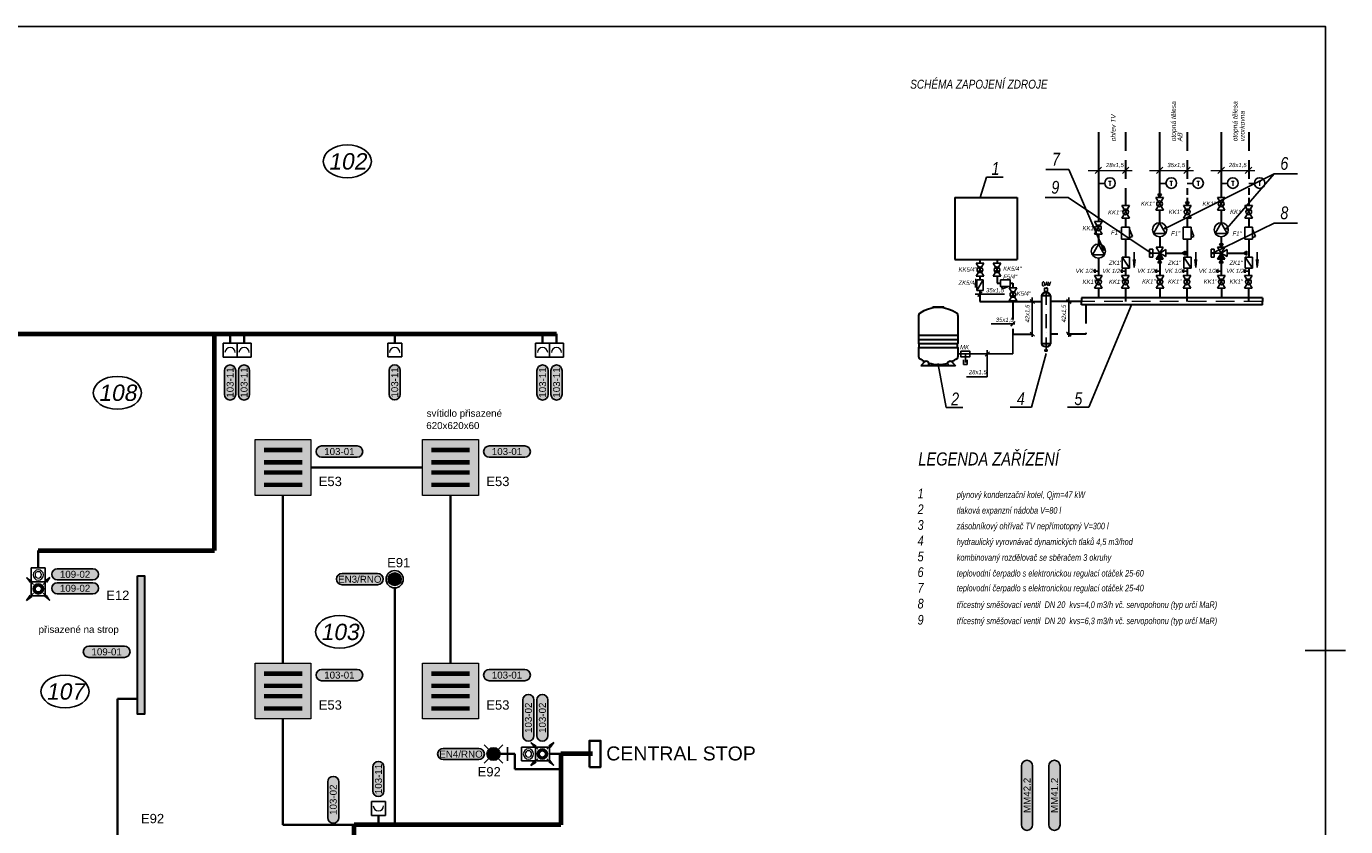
# Model space of a CAD drawing. Extents: x -19864 to 492529, y -84687 to -21221.
# Tile 8 of 34: x 101851 to 116021, y -70544 to -61954. Entities that reach past the tile are written whole.
import ezdxf
from ezdxf.enums import TextEntityAlignment as Align

# ---------------------------------------------------------------- set-up
doc = ezdxf.new("R2010")
doc.units = 0
doc.header["$MEASUREMENT"] = 0
for name, pattern in [('ACAD_ISO04W100', [30, 24, -3, 0, -3]), ('CONTINUA', [0]), ('DASHEDX2', [1.5, 1, -0.5]), ('I-¬ERCHOVANµ', [250, 150, -50, 0, -50])]:
    doc.linetypes.add(name, pattern=pattern)
doc.layers.get('0').update_dxf_attribs({"linetype": 'CONTINUOUS'})
for name, color, linetype in [('__91-Rozpiska', 207, 'CONTINUOUS'), ('__ELEKTRO PAVELKA', 4, 'CONTINUOUS'), ('__Rudá 010', 10, 'CONTINUOUS'), ('__Temná fialová', 195, 'CONTINUOUS'), ('__Zelená', 3, 'CONTINUOUS'), ('__Žlutá', 2, 'CONTINUOUS'), ('SCHEMA', 7, 'CONTINUOUS'), ('UT-popis', 7, 'CONTINUOUS'), ('UT-schema', 7, 'CONTINUOUS'), ('UT_popis', 7, 'CONTINUOUS')]:
    doc.layers.add(name, color=color, linetype=linetype)
for name, color, linetype, true_color in [('__Rudá tmavá', 7, 'CONTINUOUS', 0xdb0000), ('__Temná modrá', 7, 'CONTINUOUS', 0x0000c7), ('__Tyrkysová', 7, 'CONTINUOUS', 0x00d6a1)]:
    doc.layers.add(name, color=color, linetype=linetype, true_color=true_color)
doc.layers.add('MP2000N', color=7, linetype='CONTINUOUS', plot=False)
doc.styles.add('Arial', font='arial.ttf')
doc.styles.add('GENERATED_STYLE_1', font='arial.ttf')
doc.styles.add('INDRA', font='ariali.ttf')
doc.styles.add('ROMANS', font='romans', dxfattribs={"width": 0.8, "height": 1})

# ---------------------------------------------------------------- blocks, each defined once
blk = doc.blocks.new('LEDPASEK08')
at = {"ltscale": 2}
h = blk.add_hatch(color=256, dxfattribs=at)
h.dxf.hatch_style = 1
h.paths.add_polyline_path([(0, -37), (0, 37), (-1484, 37), (-1484, -37)])
at = {"color": 7, "lineweight": 30, "ltscale": 2}
blk.add_lwpolyline([(0, 37), (0, -37), (-1484, -37), (-1484, 37)], close=True, dxfattribs=at)
blk = doc.blocks.new('A2-1ku50')
at = {"layer": '__91-Rozpiska', "linetype": 'Continuous'}
blk.add_line((218, 13750), (-218, 13750), dxfattribs=at)
at = {"layer": 'MP2000N', "color": 6, "linetype": 'Continuous'}
for p, q in [((-27950, 20450), (0, 20450)), ((0, 20450), (0, 0))]:
    blk.add_line(p, q, dxfattribs=at)
blk.add_lwpolyline([(-27950, 20450), (0, 20450), (0, 0), (-27950, 0)], close=True, dxfattribs=at)
blk = doc.blocks.new('A201')
for p, q in [((-75, 250), (75, 250)), ((-75, 100), (-75, 250)), ((75, 250), (75, 100)), ((-75, 100), (75, 100)), ((0, 0), (0, 100))]:
    blk.add_line(p, q)
at = {"color": 7, "lineweight": 13}
blk.add_arc((0, 202.5), 55, 180, 0, dxfattribs=at)
blk = doc.blocks.new('TEXT POPIS 035')
h = blk.add_hatch(color=21)
h.dxf.hatch_style = 2
h.paths.add_polyline_path([(-1281, 600, 1), (-1281, -600), (1281, -600, 1), (1281, 600)])
at = {"color": 7}
for p, q in [((-1281, 600), (1281, 600)), ((-1281, -600), (1281, -600))]:
    blk.add_line(p, q, dxfattribs=at)
at = {"color": 7, "ltscale": 4}
for centre, start, end in [((-1281, 0), 90, 270), ((1281, 0), 270, 90)]:
    blk.add_arc(centre, 600, start, end, dxfattribs=at)
at = {"color": 7, "linetype": 'Continuous', "style": 'GENERATED_STYLE_1'}
blk.add_attdef('TEXT', text='', height=750, dxfattribs=at).set_placement((0, 0), align=Align.MIDDLE)
blk = doc.blocks.new('Svítidlo 4x14W')
at = {"ltscale": 2}
h = blk.add_hatch(color=2, dxfattribs=at)
h.dxf.hatch_style = 1
h.paths.add_polyline_path([(600, 600), (0, 600), (0, 0), (600, 0)])
at = {"color": 7}
for p, q in [((505, 502), (97, 502)), ((505, 492), (97, 492)), ((505, 482), (97, 482)), ((505, 472), (97, 472)), ((505, 370), (97, 370)), ((505, 360), (97, 360)), ((505, 350), (97, 350)), ((505, 340), (97, 340)), ((505, 260), (97, 260)), ((505, 250), (97, 250)), ((505, 240), (97, 240)), ((505, 230), (97, 230)), ((505, 128), (97, 128)), ((505, 118), (97, 118)), ((505, 108), (97, 108)), ((505, 98), (97, 98))]:
    blk.add_line(p, q, dxfattribs=at)
at = {"lineweight": 15}
blk.add_lwpolyline([(0, 600), (600, 600), (600, 0), (0, 0)], close=True, dxfattribs=at)
blk = doc.blocks.new('TLASAM')
for p, q in [((-75, 75), (75, 75)), ((-75, -75), (-75, 75)), ((75, 75), (75, -75)), ((-75, -75), (75, -75))]:
    blk.add_line(p, q)
at = {"color": 7, "lineweight": 13}
blk.add_circle((0, 0), 55, dxfattribs=at)
at = {"color": 7, "lineweight": 5}
blk.add_circle((0, 0), 35, dxfattribs=at)
blk = doc.blocks.new('PPRO')
h = blk.add_hatch(color=256)
edge = h.paths.add_edge_path()
edge.add_arc((0, 0), 55, 0, 360)
edge = h.paths.add_edge_path(flags=16)
edge.add_arc((0, 0), 32.5, 0, 360)
at = {"color": 7, "lineweight": 5}
for p, q in [((-125, 124), (-51, 47)), ((-125, 124), (-87, 68)), ((-125, 124), (-71, 83)), ((125, 124), (51, 47)), ((125, 124), (71, 83)), ((125, 124), (87, 68)), ((-125, -124), (-51, -47)), ((-125, -124), (-87, -68)), ((-125, -124), (-71, -83)), ((125, -124), (51, -47)), ((125, -124), (71, -83)), ((125, -124), (87, -68))]:
    blk.add_line(p, q, dxfattribs=at)
at = {"color": 7, "lineweight": 13}
for radius in [55, 32.5]:
    blk.add_circle((0, 0), radius, dxfattribs=at)
blk = doc.blocks.new('Nouzové svítidlo stropní 102')
at = {"ltscale": 2}
h = blk.add_hatch(color=30, dxfattribs=at)
h.dxf.hatch_style = 1
h.paths.add_polyline_path([(-50, -50), (0, 0), (-50, 50, 0.198912), (-71, 0, 0.198912)])
h.paths.add_polyline_path([(50, 50), (0, 0), (50, -50, 0.198912), (71, 0, 0.198912)])
h = blk.add_hatch(color=2, dxfattribs=at)
h.dxf.hatch_style = 1
h.paths.add_polyline_path([(-50, 50), (0, 0), (50, 50, 0.414214)])
h.paths.add_polyline_path([(-50, -50, 0.414214), (50, -50), (0, 0)])
at = {"color": 7, "lineweight": 13}
for p, q in [((50, 50), (-50, -50)), ((50, -50), (-50, 50))]:
    blk.add_line(p, q, dxfattribs=at)
blk.add_circle((0, 0), 92.4)
blk.add_circle((0, 0), 70.7, dxfattribs=at)
blk = doc.blocks.new('vývod světlo 2')
at = {"true_color": 0xffff33}
h = blk.add_hatch(color=2, dxfattribs=at)
h.dxf.hatch_style = 2
h.paths.add_polyline_path([(-191, 60, 1), (-191, -60), (191, -60, 1), (191, 60)])
at = {"color": 7}
for p, q in [((-191, 60), (191, 60)), ((-191, -60), (191, -60))]:
    blk.add_line(p, q, dxfattribs=at)
at = {"color": 7, "ltscale": 4}
for centre, start, end in [((-191, 0), 90, 270), ((191, 0), 270, 90)]:
    blk.add_arc(centre, 60, start, end, dxfattribs=at)
at = {"color": 7, "linetype": 'Continuous', "style": 'GENERATED_STYLE_1'}
blk.add_attdef('TEXT', text='', height=75, dxfattribs=at).set_placement((0, 0), align=Align.MIDDLE)
blk = doc.blocks.new('Nouzové světlo nástěnné')
at = {"ltscale": 2}
h = blk.add_hatch(color=30, dxfattribs=at)
h.dxf.hatch_style = 1
h.paths.add_polyline_path([(-141, 400, 0.198912), (-100, 300), (0, 400), (-100, 500, 0.198912)])
h.paths.add_polyline_path([(100, 500), (0, 400), (100, 300, 0.198912), (141, 400, 0.198912)])
h = blk.add_hatch(color=2, dxfattribs=at)
h.dxf.hatch_style = 1
h.paths.add_polyline_path([(100, 500, 0.414214), (-100, 500), (0, 400)])
h.paths.add_polyline_path([(0, 400), (-100, 300, 0.198912), (0, 259)])
h.paths.add_polyline_path([(100, 300), (0, 400), (0, 259, 0.198912)])
for p, q in [((-200, 600), (200, 200)), ((-200, 200), (200, 600)), ((0, 0), (0, 400)), ((-150, 100), (150, 100))]:
    blk.add_line(p, q)
at = {"color": 7, "lineweight": 13}
blk.add_circle((0, 400), 141, dxfattribs=at)
blk = doc.blocks.new('TEXT POPIS 075')
h = blk.add_hatch(color=21)
h.dxf.hatch_style = 2
edge = h.paths.add_edge_path()
edge.add_arc((-316, 0), 60, 90, 270)
edge.add_line((-316, -60), (316, -60))
edge.add_arc((316, 0), 60, 270, 450)
edge.add_line((316, 60), (-316, 60))
at = {"color": 7}
for p, q in [((-316, 60), (316, 60)), ((-316, -60), (316, -60))]:
    blk.add_line(p, q, dxfattribs=at)
at = {"color": 7, "ltscale": 4}
for centre, start, end in [((-316, 0), 90, 270), ((316, 0), 270, 90)]:
    blk.add_arc(centre, 60, start, end, dxfattribs=at)
at = {"color": 7, "linetype": 'Continuous', "style": 'GENERATED_STYLE_1'}
blk.add_attdef('TEXT', text='', height=75, dxfattribs=at).set_placement((0, 0), align=Align.MIDDLE)

msp = doc.modelspace()

# ---------------------------------------------------------------- hatches: boundary and pattern name
at = {"layer": 'UT-schema', "linetype": 'ACAD_ISO04W100', "ltscale": 200}
for points in [[(114062, -64454), (114024, -64388), (113986, -64454)], [(114723, -64454), (114685, -64388), (114646, -64454)]]:
    msp.add_hatch(color=7, dxfattribs=at).paths.add_polyline_path(points)

# ---------------------------------------------------------------- linework, layer by layer
at = {"ltscale": 400}
for p, q in [((112165, -63573), (112095, -63790, 0)), ((112342, -63573), (112165, -63573)), ((111731, -66047), (111645, -65583)), ((111908, -66047), (111731, -66047)), ((112418, -66043), (112646, -66043)), ((113035, -66043), (113263, -66043))]:
    msp.add_line(p, q, dxfattribs=at)
at = {"color": 7}
for centre in [(105298, -63403), (102828, -65887), (105216, -68454), (102266, -69094)]:
    msp.add_ellipse(centre, major_axis=(-259, 0), ratio=0.6793, dxfattribs=at)
at = {"layer": '__Temná modrá', "lineweight": 70}
for p, q in [((95282, -65254), (103872, -65254)), ((103872, -65254), (107545, -65254)), ((103872, -67579), (103872, -65254)), ((101979, -67579), (103872, -67579)), ((107592, -69765), (107592, -70524)), ((107932, -69765), (107592, -69765)), ((105372, -74905), (105372, -70524)), ((107592, -70524), (105372, -70524))]:
    msp.add_line(p, q, dxfattribs=at)
at = {"layer": '__Temná modrá', "lineweight": 35}
for p, q in [((104039, -65354), (104039, -65254)), ((104189, -65354), (104189, -65254)), ((105807, -65254), (105807, -65353)), ((107395, -65354), (107395, -65254)), ((107545, -65354), (107545, -65254)), ((104907, -66689), (106107, -66689)), ((104607, -68789), (104607, -66989)), ((106407, -66989), (106407, -68789)), ((101979, -67768), (101979, -67579)), ((105807, -67982), (105807, -70524)), ((103045, -69173), (102828, -69173)), ((102828, -69173), (102828, -70914)), ((104607, -69389), (104607, -70524)), ((106868, -69765), (107098, -69765)), ((107098, -69765), (107098, -69929)), ((107592, -69765), (107468, -69765)), ((107098, -69929), (107592, -69929)), ((105372, -70524), (104607, -70524)), ((105632, -70424), (105632, -70524))]:
    msp.add_line(p, q, dxfattribs=at)
msp.add_lwpolyline([(107898, -69906), (107898, -69623), (108018, -69623), (108018, -69906)], close=True, dxfattribs=at)
at = {"layer": 'UT-popis', "ltscale": 400}
for p, q in [((113048, -63490), (113419, -64352)), ((114081, -64122), (115254, -63537)), ((114743, -64123), (115254, -63537)), ((113931, -64389), (113042, -63792)), ((114592, -64389), (115254, -64066))]:
    msp.add_line(p, q, dxfattribs=at)
at = {"layer": 'UT-schema', "lineweight": 30, "ltscale": 200}
for p, q in [((113365, -63091), (113365, -64048)), ((114023, -63091), (114023, -63790)), ((114684, -63091), (114684, -63790)), ((111822, -63790, 0), (111822, -64457, 0)), ((111822, -63790, 0), (112493, -63790, 0)), ((112493, -63790, 0), (112493, -64457, 0)), ((114023, -63927), (114023, -64061)), ((114684, -63927), (114684, -64061)), ((113365, -64186), (113365, -64291)), ((114024, -64212), (114024, -64323)), ((114685, -64212), (114685, -64323)), ((111822, -64457, 0), (112493, -64457, 0)), ((112093, -64457), (112093, -64497)), ((113365, -64443), (113365, -64628)), ((114024, -64455), (114024, -64628)), ((114685, -64455), (114685, -64628)), ((112093, -64635), (112093, -64675)), ((112093, -64790), (112093, -64907)), ((112754, -64845), (112754, -65104)), ((112851, -64846), (112754, -64846)), ((112803, -64801), (112803, -64813)), ((112851, -64845), (112851, -65104)), ((115126, -64867), (113182, -64867)), ((113182, -64867), (113182, -64907)), ((113365, -64765), (113365, -64867)), ((114026, -64766), (114026, -64867)), ((114687, -64766), (114687, -64867)), ((115126, -64867), (115126, -64907)), ((111586, -64978), (111586, -64966)), ((111586, -64966), (111704, -64966)), ((111704, -64978), (111704, -64966)), ((112093, -64907), (112754, -64907)), ((113182, -64907), (112851, -64907)), ((113182, -64943), (113182, -64907)), ((115126, -64943), (113182, -64943)), ((115126, -64943), (115126, -64907)), ((111434, -65056), (111434, -65357)), ((111857, -65056), (111857, -65357)), ((112754, -65104), (112754, -65362)), ((112851, -65104), (112851, -65362)), ((111433, -65270), (111857, -65270)), ((111433, -65314), (111857, -65314)), ((111433, -65357), (111857, -65357)), ((111433, -65401), (111857, -65401)), ((111434, -65401), (111434, -65500)), ((111857, -65401), (111857, -65500)), ((112851, -65362), (112754, -65362)), ((111497, -65556), (111458, -65599)), ((111832, -65599), (111458, -65599)), ((111544, -65580), (111536, -65599)), ((111745, -65580), (111754, -65599)), ((111792, -65556), (111832, -65599))]:
    msp.add_line(p, q, dxfattribs=at)
at = {"layer": 'UT-schema', "linetype": 'DASHEDX2', "lineweight": 30, "ltscale": 200}
for p, q in [((113658, -63091), (113658, -63877)), ((114319, -63091), (114319, -63764)), ((114980, -63091), (114980, -63764)), ((114319, -63794), (114319, -63877)), ((114980, -63794), (114980, -63877)), ((113658, -64014), (113658, -64109)), ((114319, -64014), (114319, -64109)), ((114980, -64014), (114980, -64109)), ((113658, -64238), (113658, -64431)), ((113658, -64238), (113658, -64431)), ((114319, -64238), (114319, -64431)), ((114980, -64238), (114980, -64431)), ((112277, -64457, 0), (112277, -64497, 0)), ((114089, -64388), (114319, -64388)), ((114750, -64388), (114980, -64388)), ((113658, -64548), (113658, -64628)), ((113658, -64591), (113658, -64628)), ((114319, -64548), (114319, -64628)), ((114980, -64548), (114980, -64628)), ((112277, -64635, 0), (112277, -64711, 0)), ((112277, -64711, 0), (112312, -64711, 0)), ((112418, -64711, 0), (112447, -64711, 0)), ((112447, -64711), (112447, -64762)), ((113655, -64766), (113655, -64907)), ((114315, -64766), (114315, -64907)), ((114976, -64766), (114976, -64907)), ((112447, -64900), (112447, -65257)), ((113229, -64943), (113229, -65257)), ((112447, -65257), (112754, -65257)), ((113229, -65257), (112851, -65257))]:
    msp.add_line(p, q, dxfattribs=at)
at = {"layer": 'UT-schema', "color": 7}
for p, q in [((113048, -63490), (112801, -63490)), ((115502, -63537), (115254, -63537)), ((113433, -63639), (113365, -63639)), ((114002, -63754), (114043, -63754)), ((114023, -63790), (114002, -63754)), ((114002, -63754), (114043, -63754)), ((114023, -63790), (114043, -63754)), ((114092, -63639), (114024, -63639)), ((114380, -63639), (114319, -63639)), ((114753, -63639), (114685, -63639)), ((115040, -63639), (114980, -63639)), ((113042, -63792), (112794, -63792)), ((114299, -63841), (114340, -63841)), ((114319, -63877), (114299, -63841)), ((114299, -63841), (114340, -63841)), ((114319, -63877), (114340, -63841)), ((113701, -64109), (113615, -64109)), ((113615, -64109), (113615, -64238)), ((113701, -64238), (113701, -64109)), ((113701, -64132), (113731, -64210)), ((114023, -64062), (113957, -64176)), ((113957, -64176), (114087, -64176)), ((114087, -64176), (114023, -64062)), ((114362, -64109), (114276, -64109)), ((114276, -64109), (114276, -64238)), ((114362, -64238), (114362, -64109)), ((114362, -64132), (114392, -64210)), ((114684, -64062), (114618, -64176)), ((114618, -64176), (114748, -64176)), ((114748, -64176), (114684, -64062)), ((114937, -64109), (114937, -64238)), ((115022, -64109), (114937, -64109)), ((115022, -64238), (115022, -64109)), ((115022, -64132), (115052, -64210)), ((115502, -64066), (115254, -64066)), ((113301, -64407), (113365, -64292)), ((113365, -64292), (113431, -64407)), ((113615, -64238), (113701, -64238)), ((113731, -64210), (113701, -64221)), ((113986, -64323), (114062, -64323)), ((114024, -64388), (113986, -64323)), ((114062, -64323), (114024, -64388)), ((114276, -64238), (114362, -64238)), ((114392, -64210), (114362, -64221)), ((114646, -64323), (114723, -64323)), ((114685, -64388), (114646, -64323)), ((114665, -64288), (114706, -64288)), ((114685, -64324), (114665, -64288)), ((114665, -64288), (114706, -64288)), ((114685, -64324), (114706, -64288)), ((114723, -64323), (114685, -64388)), ((114937, -64238), (115022, -64238)), ((115052, -64210), (115022, -64221)), ((113431, -64407), (113301, -64407)), ((113622, -64431), (113699, -64548)), ((113622, -64548), (113622, -64431)), ((113622, -64431), (113700, -64431)), ((113700, -64431), (113700, -64548)), ((113949, -64346), (113915, -64346)), ((113915, -64346), (113915, -64431)), ((113915, -64431), (113949, -64431)), ((113949, -64431), (113949, -64346)), ((114024, -64388), (113949, -64388)), ((114024, -64388), (113986, -64454)), ((113986, -64454), (114062, -64454)), ((114024, -64455), (114003, -64491)), ((114024, -64388), (114089, -64350)), ((114024, -64388), (114024, -64388)), ((114062, -64454), (114024, -64388)), ((114089, -64426), (114024, -64388)), ((114024, -64455), (114044, -64491)), ((114089, -64350), (114089, -64426)), ((114263, -64389), (114299, -64368)), ((114263, -64389), (114299, -64409)), ((114283, -64431), (114360, -64548)), ((114283, -64548), (114283, -64431)), ((114283, -64431), (114360, -64431)), ((114299, -64409), (114299, -64368)), ((114360, -64431), (114360, -64548)), ((114610, -64346), (114575, -64346)), ((114575, -64346), (114575, -64431)), ((114575, -64431), (114610, -64431)), ((114610, -64431), (114610, -64346)), ((114684, -64388), (114610, -64388)), ((114685, -64388), (114646, -64454)), ((114646, -64454), (114723, -64454)), ((114685, -64455), (114664, -64491)), ((114685, -64388), (114750, -64350)), ((114685, -64388), (114685, -64388)), ((114723, -64454), (114685, -64388)), ((114750, -64426), (114685, -64388)), ((114685, -64455), (114705, -64491)), ((114750, -64350), (114750, -64426)), ((114924, -64389), (114960, -64368)), ((114924, -64389), (114960, -64409)), ((114943, -64431), (115021, -64548)), ((114943, -64548), (114943, -64431)), ((114943, -64431), (115021, -64431)), ((114960, -64409), (114960, -64368)), ((115021, -64431), (115021, -64548)), ((113700, -64548), (113622, -64548)), ((114003, -64491), (114044, -64491)), ((114360, -64548), (114283, -64548)), ((114664, -64491), (114705, -64491)), ((115021, -64548), (114943, -64548)), ((112042, -64829), (112355, -64829)), ((112072, -64854), (112115, -64805)), ((112680, -64929), (112631, -64886)), ((112655, -65287), (112655, -64865)), ((113071, -64929), (113022, -64886)), ((113046, -65287), (113046, -64865)), ((112214, -65147), (112467, -65147)), ((112426, -65171), (112469, -65122)), ((112680, -65278), (112631, -65235)), ((113071, -65278), (113022, -65235)), ((112148, -65493), (112197, -65449)), ((112172, -65715), (112172, -65429)), ((111950, -65715), (112172, -65715))]:
    msp.add_line(p, q, dxfattribs=at)
at = {"layer": 'UT-schema'}
for p, q in [((113699, -63877), (113617, -63877)), ((114064, -63790), (113982, -63790)), ((114360, -63877), (114278, -63877)), ((114725, -63790), (114643, -63790)), ((115021, -63877), (114939, -63877)), ((113617, -64014), (113699, -64014)), ((113982, -63927), (114064, -63927)), ((114278, -64014), (114360, -64014)), ((114643, -63927), (114725, -63927)), ((114939, -64014), (115021, -64014)), ((113406, -64048), (113324, -64048)), ((113324, -64186), (113406, -64186)), ((113750, -64543), (113741, -64458)), ((113750, -64377), (113750, -64543)), ((113750, -64543), (113759, -64458)), ((114410, -64543), (114401, -64458)), ((114410, -64377), (114410, -64543)), ((114410, -64543), (114419, -64458)), ((115071, -64543), (115062, -64458)), ((115071, -64377), (115071, -64543)), ((115071, -64543), (115080, -64458)), ((112134, -64497, 0), (112052, -64497, 0)), ((112317, -64497, 0), (112235, -64497, 0)), ((113337, -64571), (113321, -64571)), ((113321, -64571), (113321, -64594)), ((113321, -64594), (113337, -64594)), ((113366, -64582), (113334, -64582)), ((113626, -64571), (113610, -64571)), ((113610, -64571), (113610, -64594)), ((113610, -64594), (113626, -64594)), ((113655, -64582), (113624, -64582)), ((113995, -64571), (113978, -64571)), ((113978, -64571), (113978, -64594)), ((113978, -64594), (113995, -64594)), ((114024, -64582), (113992, -64582)), ((114287, -64571), (114271, -64571)), ((114271, -64571), (114271, -64594)), ((114271, -64594), (114287, -64594)), ((114316, -64582), (114284, -64582)), ((114656, -64571), (114639, -64571)), ((114639, -64571), (114639, -64594)), ((114639, -64594), (114656, -64594)), ((114684, -64582), (114653, -64582)), ((114948, -64571), (114932, -64571)), ((114932, -64571), (114932, -64594)), ((114932, -64594), (114948, -64594)), ((114977, -64582), (114945, -64582)), ((112052, -64635, 0), (112134, -64635, 0)), ((112059, -64675, 0), (112059, -64790, 0)), ((112127, -64675, 0), (112059, -64790, 0)), ((112127, -64675, 0), (112059, -64675, 0)), ((112127, -64790, 0), (112127, -64675, 0)), ((112235, -64635, 0), (112317, -64635, 0)), ((112335, -64770, 0), (112326, -64746, 0)), ((112399, -64746, 0), (112335, -64770, 0)), ((113407, -64628), (113325, -64628)), ((113697, -64628), (113614, -64628)), ((114067, -64628), (113985, -64628)), ((114357, -64628), (114275, -64628)), ((114728, -64628), (114646, -64628)), ((115018, -64628), (114936, -64628)), ((112059, -64790, 0), (112127, -64790, 0)), ((112488, -64762, 0), (112406, -64762, 0)), ((112812, -64763), (112812, -64755)), ((113325, -64765), (113407, -64765)), ((113614, -64766), (113697, -64766)), ((113985, -64766), (114067, -64766)), ((114275, -64766), (114357, -64766)), ((114646, -64766), (114728, -64766)), ((114936, -64766), (115018, -64766)), ((112406, -64900, 0), (112488, -64900, 0)), ((112447, -65257), (112447, -65471)), ((112789, -65439), (112789, -65422)), ((112814, -65439), (112789, -65439)), ((112803, -65391), (112803, -65425)), ((112814, -65422), (112814, -65439)), ((112447, -65471), (111857, -65471)), ((111915, -65585), (111915, -65532)), ((111957, -65585), (111915, -65585)), ((111936, -65471), (111936, -65561)), ((111957, -65532), (111957, -65585))]:
    msp.add_line(p, q, dxfattribs=at)
at = {"layer": 'UT-schema', "ltscale": 400}
for p, q in [((113617, -63877), (113699, -64014)), ((113699, -63877), (113617, -64014)), ((113982, -63790), (114064, -63927)), ((114064, -63790), (113982, -63927)), ((114278, -63877), (114360, -64014)), ((114360, -63877), (114278, -64014)), ((114643, -63790), (114725, -63927)), ((114725, -63790), (114643, -63927)), ((114939, -63877), (115021, -64014)), ((115021, -63877), (114939, -64014)), ((113324, -64048), (113406, -64186)), ((113406, -64048), (113324, -64186)), ((112052, -64497, 0), (112134, -64635, 0)), ((112134, -64497, 0), (112052, -64635, 0)), ((112235, -64497, 0), (112317, -64635, 0)), ((112317, -64497, 0), (112235, -64635, 0)), ((113325, -64628), (113407, -64765)), ((113407, -64628), (113325, -64765)), ((113614, -64628), (113697, -64766)), ((113697, -64628), (113614, -64766)), ((113985, -64628), (114067, -64766)), ((114067, -64628), (113985, -64766)), ((114275, -64628), (114357, -64766)), ((114357, -64628), (114275, -64766)), ((114646, -64628), (114728, -64766)), ((114728, -64628), (114646, -64766)), ((114936, -64628), (115018, -64766)), ((115018, -64628), (114936, -64766)), ((112406, -64762, 0), (112488, -64900, 0)), ((112488, -64762, 0), (112406, -64900, 0))]:
    msp.add_line(p, q, dxfattribs=at)
at = {"layer": 'UT-schema', "lineweight": 20, "ltscale": 200}
for p, q in [((112045, -64757, 0), (112041, -64706, 0)), ((112045, -64665, 0), (112045, -64757, 0)), ((112045, -64757, 0), (112050, -64706, 0))]:
    msp.add_line(p, q, dxfattribs=at)
at = {"layer": 'UT-schema', "color": 7, "linetype": 'I-¬ERCHOVANµ'}
msp.add_line((112803, -64793), (112803, -65466), dxfattribs=at)
at = {"layer": 'UT-schema', "linetype": 'DASHEDX2', "lineweight": 18, "ltscale": 200}
msp.add_line((115126, -64907), (113182, -64907), dxfattribs=at)
at = {"layer": 'UT-schema', "elevation": 0}
msp.add_lwpolyline([(112312, -64676), (112312, -64746), (112418, -64746), (112418, -64676)], close=True, dxfattribs=at)
at = {"layer": 'UT-schema'}
for points in [[(112818, -64763), (112787, -64763), (112787, -64801), (112818, -64801)], [(111889, -65440), (111983, -65440), (111983, -65503), (111889, -65503)]]:
    msp.add_lwpolyline(points, close=True, dxfattribs=at)
at = {"layer": 'UT-schema', "color": 7}
for centre, radius in [((113490, -63636), 56.7), ((114148, -63636), 56.7), ((114436, -63636), 56.7), ((114809, -63636), 56.7), ((115097, -63636), 56.7), ((114023, -64137), 75.7), ((114081, -64122), 5.49), ((114684, -64137), 75.7), ((114743, -64123), 5.49), ((113365, -64367), 75.7), ((113425, -64352), 5.49), ((113931, -64389), 5.49), ((114592, -64389), 5.49)]:
    msp.add_circle(centre, radius, dxfattribs=at)
at = {"layer": 'UT-schema'}
for centre in [(114023, -63859), (114684, -63859), (113658, -63946), (114319, -63946), (114980, -63946), (113365, -64117), (112093, -64566, 0), (112276, -64566, 0), (113366, -64697), (113655, -64697), (114026, -64697), (114316, -64697), (114687, -64697), (114977, -64697), (112447, -64831, 0)]:
    msp.add_circle(centre, 30.8, dxfattribs=at)
at = {"layer": 'UT-schema', "lineweight": 30, "ltscale": 200}
msp.add_circle((111645, -65583), 3.84, dxfattribs=at)
for centre, radius, start, end in [((112779, -64845), 24.6, 124.101, 180), ((112803, -64879), 66.6, 55.6909, 124.609), ((112827, -64845), 24.6, 0, 56.1942), ((111456, -65056), 22.2, 125.5534, 180), ((111645, -65320), 347, 54.4466, 125.5534), ((111834, -65056), 22.2, 0, 54.4466), ((111410, -65379), 31.7, 316.176, 43.824), ((111879, -65379), 31.7, 136.176, 223.824), ((112779, -65359), 24.6, 180, 235.899), ((112803, -65325), 66.6, 235.391, 304.3091), ((112827, -65359), 24.6, 303.8058, 0), ((111456, -65500), 22.2, 180, 234.4466), ((111645, -65236), 347, 234.4466, 245.617), ((111510, -65568), 17.6, 96.6588, 137.7893), ((111513, -65592), 42.4, 52.5025, 96.6588), ((111528, -65573), 17.6, 336.3773, 52.5025), ((111645, -65236), 347, 253.2423, 286.5825), ((111761, -65573), 17.6, 127.4975, 203.6227), ((111777, -65592), 42.4, 83.3412, 127.4975), ((111779, -65568), 17.6, 42.2107, 83.3412), ((111645, -65236), 347, 294.2892, 305.5534), ((111834, -65500), 22.2, 305.5534, 0)]:
    msp.add_arc(centre, radius, start, end, dxfattribs=at)
at = {"layer": 'UT_popis', "lineweight": 20, "ltscale": 200}
for p, q in [((113330, -63534), (113399, -63466)), ((113624, -63534), (113693, -63466)), ((113989, -63534), (114057, -63466)), ((114283, -63534), (114351, -63466)), ((114649, -63534), (114718, -63466)), ((114943, -63534), (115012, -63466)), ((113255, -63500), (113727, -63500)), ((113914, -63500), (114386, -63500)), ((114574, -63500), (115046, -63500))]:
    msp.add_line(p, q, dxfattribs=at)
at = {"layer": 'UT_popis', "linetype": 'CONTINUA', "ltscale": 100}
for p, q in [((113263, -66043), (113719, -64943)), ((112803, -65466), (112646, -66043))]:
    msp.add_line(p, q, dxfattribs=at)

# ---------------------------------------------------------------- block references
at = {"lineweight": 0}
for p, values in [((105213, -66518), {'TEXT': '103-01'}), ((107013, -66518), {'TEXT': '103-01'}), ((102374, -67836), {'TEXT': '109-02'}), ((105432, -67888), {'TEXT': 'EN3/RNO'}), ((102374, -67986), {'TEXT': '109-02'}), ((102713, -68668), {'TEXT': '109-01'}), ((105213, -68918), {'TEXT': '103-01'}), ((107013, -68918), {'TEXT': '103-01'}), ((106519, -69765), {'TEXT': 'EN4/RNO'})]:
    msp.add_blockref('vývod světlo 2', p, dxfattribs=at).add_auto_attribs(values)
at = {"lineweight": 0, "rotation": 90}
for p in [(107243, -69376), (107393, -69376), (105147, -70256)]:
    msp.add_blockref('vývod světlo 2', p, dxfattribs=at).add_auto_attribs({'TEXT': '103-02'})
at = {"layer": '__ELEKTRO PAVELKA', "xscale": 0.1, "yscale": 0.1, "zscale": 0.1, "rotation": 90}
for p in [(104039, -65777), (104189, -65777), (105807, -65776), (107395, -65777), (107545, -65777), (105632, -70033)]:
    msp.add_blockref('TEXT POPIS 035', p, dxfattribs=at).add_auto_attribs({'TEXT': '103-11'})
at = {"layer": '__Rudá tmavá', "rotation": 180}
for p in [(104039, -65254), (104189, -65254), (105807, -65253), (107395, -65254), (107545, -65254)]:
    msp.add_blockref('A201', p, dxfattribs=at)
at = {"layer": '__Rudá tmavá', "lineweight": 30, "rotation": 90}
for p, values in [((112598, -70209), {'TEXT': 'MM42.2'}), ((112893, -70209), {'TEXT': 'MM41.2'})]:
    msp.add_blockref('TEXT POPIS 075', p, dxfattribs=at).add_auto_attribs(values)
at = {"layer": '__Rudá tmavá'}
msp.add_blockref('A201', (105632, -70524), dxfattribs=at)
at = {"layer": '__Temná modrá'}
for p in [(104307, -66989), (106107, -66989), (104307, -69389), (106107, -69389)]:
    msp.add_blockref('Svítidlo 4x14W', p, dxfattribs=at)
at = {"layer": '__Temná modrá', "xscale": -1}
for p in [(101979, -67843), (101979, -67993)]:
    msp.add_blockref('TLASAM', p, dxfattribs=at)
at = {"layer": '__Temná modrá', "lineweight": 0}
msp.add_blockref('Nouzové svítidlo stropní 102', (105807, -67889), dxfattribs=at)
at = {"layer": '__Temná modrá', "lineweight": 0, "xscale": 0.5, "yscale": 0.5, "zscale": 0.5, "rotation": 89.99999999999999}
msp.add_blockref('Nouzové světlo nástěnné', (107068, -69765), dxfattribs=at)
msp.add_blockref('Nouzové světlo nástěnné', (107068, -69765), dxfattribs=at)
at = {"layer": '__Temná modrá', "xscale": -1, "rotation": 270}
for p in [(107243, -69765), (107393, -69765)]:
    msp.add_blockref('TLASAM', p, dxfattribs=at)
at = {"layer": '__Zelená'}
msp.add_blockref('PPRO', (101979, -67993), dxfattribs=at)
at = {"layer": '__Zelená', "rotation": 270}
msp.add_blockref('PPRO', (107393, -69765), dxfattribs=at)
at = {"layer": '__Žlutá', "rotation": 90}
msp.add_blockref('LEDPASEK08', (103082, -67852), dxfattribs=at)
at = {"layer": 'MP2000N', "color": 6}
msp.add_blockref('A2-1ku50', (115803, -82404), dxfattribs=at)

# ---------------------------------------------------------------- texts
at = {"layer": '__Rudá 010', "style": 'Arial'}
msp.add_text('CENTRAL STOP', height=150, dxfattribs=at).set_placement((108079, -69834))
at = {"layer": '__Temná fialová', "style": 'Arial'}
for s, p in [('svítidlo přisazené', (106150, -66145)), ('620x620x60', (106146, -66277)), ('přisazené na strop', (101982, -68465))]:
    msp.add_text(s, height=75, dxfattribs=at).set_placement(p)
at = {"layer": '__Temná modrá', "lineweight": 0, "style": 'Arial'}
for s, p in [('E53', (104991, -66889)), ('E53', (106791, -66889)), ('E91', (105726, -67761)), ('E12', (102709, -68111)), ('E53', (104991, -69289)), ('E53', (106791, -69289)), ('E92', (106698, -70006)), ('E92', (103082, -70508))]:
    msp.add_text(s, height=100, dxfattribs=at).set_placement(p)
at = {"layer": '__Tyrkysová', "style": 'Arial', "oblique": 10}
for s, p in [('102', (105298, -63403)), ('108', (102828, -65887)), ('103', (105216, -68454)), ('107', (102266, -69094))]:
    msp.add_text(s, height=175, dxfattribs=at).set_placement(p, align=Align.MIDDLE_CENTER)
at = {"layer": 'SCHEMA', "linetype": 'Continuous', "style": 'INDRA', "width": 0.8}
for s, height, p in [('otopná tělesa', 51.43, (114198, -63188)), ('otopná tělesa', 51.43, (114859, -63188)), ('ohřev TV', 51.4, (113551, -63188)), ('vzorkovna', 51.4, (114936, -63188)), ('AB', 51.4, (114267, -63188))]:
    msp.add_text(s, height=height, rotation=90, dxfattribs=at).set_placement(p)
at = {"layer": 'UT-schema', "linetype": 'Continuous', "style": 'INDRA', "width": 0.8}
for s, height, p in [('7', 137, (112867, -63448)), ('1', 137, (112218, -63548, 0)), ('6', 137, (115320, -63494)), ('9', 137, (112860, -63750)), ('KK1"', 45.7, (113823, -63880)), ('KK1"', 45.7, (114483, -63880)), ('8', 137, (115320, -64024)), ('KK1"', 45.7, (113469, -63973)), ('KK1"', 45.7, (114120, -63968)), ('KK1"', 45.7, (114780, -63968)), ('KK1"', 45.7, (113195, -64142)), ('F1"', 45.7, (113501, -64189)), ('F1"', 45.7, (114146, -64201)), ('F1"', 45.7, (114806, -64201)), ('ZK1"', 45.7, (113478, -64515)), ('ZK1"', 45.7, (114113, -64514)), ('ZK1"', 45.7, (114774, -64514)), ('KK5/4"', 45.7, (111863, -64586)), ('KK5/4"', 45.7, (112343, -64578)), ('VK 1/2"', 45.7, (113121, -64602)), ('VK 1/2"', 45.7, (113408, -64602)), ('VK 1/2"', 45.7, (113783, -64602)), ('VK 1/2"', 45.7, (114078, -64602)), ('VK 1/2"', 45.7, (114443, -64602)), ('VK 1/2"', 45.7, (114739, -64602)), ('ZK5/4"', 45.7, (111863, -64728)), ('F5/4"', 45.7, (112343, -64665)), ('KK1"', 45.7, (113195, -64718)), ('KK1"', 45.7, (113479, -64718)), ('KK1"', 45.7, (113835, -64716)), ('KK1"', 45.7, (114113, -64716)), ('KK1"', 45.7, (114496, -64716)), ('KK1"', 45.7, (114774, -64716)), ('35x1,5', 45.7, (112159, -64809)), ('K5/4"', 45.7, (112487, -64844)), ('35x1,5', 45.7, (112263, -65126)), ('MK', 45.7, (111880, -65421)), ('28x1,5', 45.7, (111974, -65688)), ('2', 137, (111784, -66022, 0)), ('4', 137, (112490, -66019)), ('5', 137, (113107, -66019))]:
    msp.add_text(s, height=height, dxfattribs=at).set_placement(p)
at = {"layer": 'UT-schema', "color": 7, "style": 'ROMANS', "width": 0.9}
for s, height, p in [('T', 52.7, (113473, -63667)), ('T', 52.7, (114131, -63667)), ('T', 52.7, (114419, -63667)), ('T', 52.7, (114792, -63667)), ('T', 52.7, (115080, -63667)), ('OAV', 43, (112756, -64741, 0))]:
    msp.add_text(s, height=height, dxfattribs=at).set_placement(p)
at = {"layer": 'UT-schema', "linetype": 'Continuous', "style": 'INDRA', "width": 0.8}
for p in [(112625, -65133), (113016, -65133)]:
    msp.add_text('42x1,5', height=45.7, rotation=90, dxfattribs=at).set_placement(p)
at = {"layer": 'UT_popis', "linetype": 'Continuous', "style": 'INDRA', "width": 0.8}
for s, height, p in [('SCHÉMA ZAPOJENÍ ZDROJE', 96.25, (111344, -62623)), ('28x1,5', 45.7, (113447, -63465)), ('35x1,5', 45.7, (114106, -63465)), ('28x1,5', 45.7, (114766, -63465)), ('LEGENDA ZAŘÍZENÍ', 140.62, (111431, -66668)), ('1', 105, (111423, -67022)), ('plynový kondenzační kotel, Qjm=47 kW', 70.31, (111844, -67016)), ('2', 105, (111423, -67190)), ('tlaková expanzní nádoba V=80 l', 70.31, (111844, -67185)), ('3', 105, (111423, -67359)), ('zásobníkový ohřívač TV nepřímotopný V=300 l', 70.31, (111844, -67353)), ('4', 105, (111423, -67528)), ('hydraulický vyrovnávač dynamických tlaků 4,5 m3/hod ', 70.31, (111844, -67522)), ('5', 105, (111423, -67697)), ('kombinovaný rozdělovač se sběračem 3 okruhy ', 70.31, (111844, -67691)), ('6', 105, (111423, -67865)), ('teplovodní čerpadlo s elektronickou regulací otáček 25-60', 70.31, (111844, -67860)), ('7', 105, (111423, -68034)), ('teplovodní čerpadlo s elektronickou regulací otáček 25-40', 70.31, (111844, -68019)), ('8', 105, (111423, -68203)), ('třícestný směšovací ventil  DN 20  kvs=4,0 m3/h vč. servopohonu (typ určí MaR)', 70.31, (111844, -68197)), ('9', 105, (111423, -68377)), ('třícestný směšovací ventil  DN 20  kvs=6,3 m3/h vč. servopohonu (typ určí MaR)', 70.31, (111844, -68371))]:
    msp.add_text(s, height=height, dxfattribs=at).set_placement(p)

doc.saveas('drawing.dxf')
